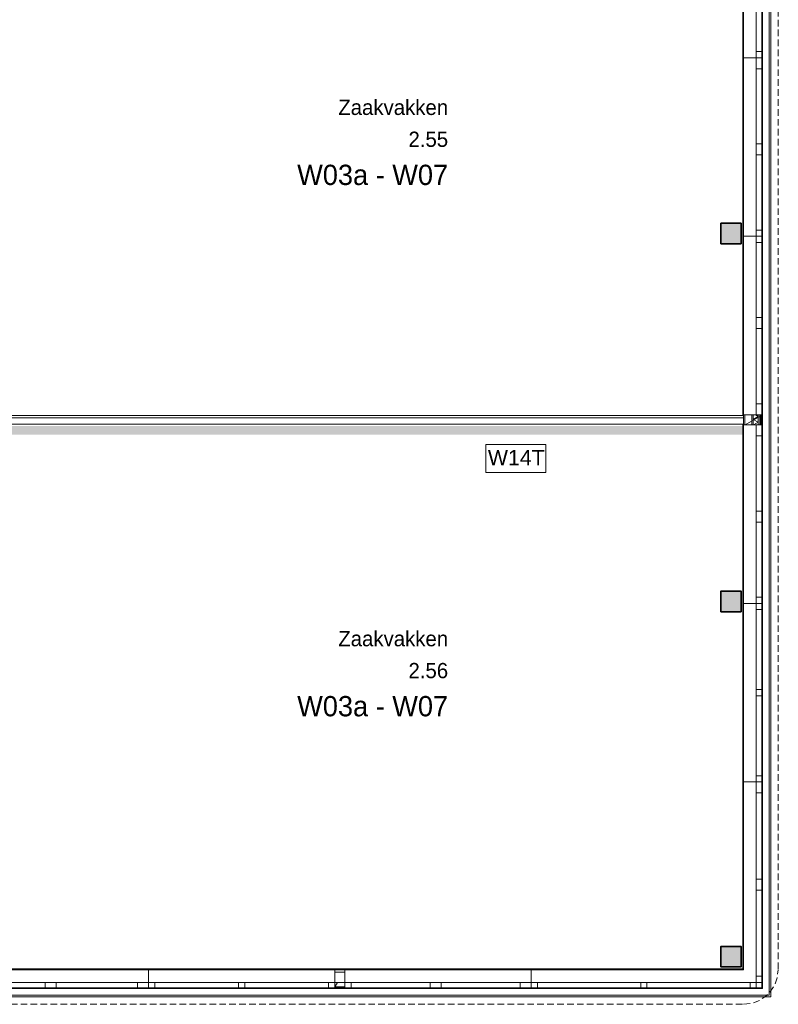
# Model space of a CAD drawing. Header units: millimetres. Extents: x -409 to 257590, y -7854 to 67330.
# Tile 176 of 205: x 90557 to 99520, y -409 to 11231. Entities that reach past the tile are written whole.
import ezdxf
from ezdxf.enums import TextEntityAlignment as Align

# ---------------------------------------------------------------- set-up
doc = ezdxf.new("R2010")
doc.units = ezdxf.units.MM
doc.header["$MEASUREMENT"] = 0
doc.linetypes.add('B0702', pattern=[117.37, 78.119999, -39.250001])
for name, color, linetype in [('22 NC Binnenwanden', 7, 'Continuous'), ('New_21 Buitenwanden', 7, 'Continuous'), ('New_21 Buitenwanden Doorsnede-arcering', 7, 'Continuous'), ('New_21 Buitenwanden Laagscheidingslijnen', 7, 'Continuous'), ('New_21 Buitenwanden Ramen', 7, 'Continuous'), ('New_22 NC Binnenwanden', 7, 'Continuous'), ('New_22 NC Binnenwanden Deuren', 7, 'Continuous'), ('New_23 Vloeren', 7, 'Continuous'), ('New_41 Buitenwandafwerking houten latten', 7, 'Continuous'), ('New_Info Wandafwerking aanduiding', 7, 'Continuous'), ('New_Info Wandafwerking aanduiding Doorsnede-arcering', 7, 'Continuous'), ('New_Z Ruimtefuncties', 7, 'Continuous'), ('New_Z Ruimtefuncties Zone omranding', 7, 'Continuous'), ('New_Z Ruimtefuncties Zone tekst', 7, 'Continuous'), ('S-COLS-____-OTLN.RVT S', 7, 'Continuous'), ('S-COLS-____-OTLN.RVT S 2D arcering', 7, 'Continuous')]:
    doc.layers.add(name, color=color, linetype=linetype)
doc.styles.add('GENERATED_STYLE_1', font='txt')
doc.styles.add('GENERATED_STYLE_2', font='txt')
pattern_1 = [(180, (0, 0), (0, 200), [])]

# ---------------------------------------------------------------- blocks, each defined once
blk = doc.blocks.new('Slab_1_2', base_point=(0, 42578))
at = {"layer": 'New_23 Vloeren', "color": 1, "linetype": 'Continuous', "lineweight": 0, "flags": 128}
blk.add_lwpolyline([(61758, 8599), (73460, 8599), (73460, 0), (99110, 0), (99110, 26125), (66860, 26125), (61760, 26125)], dxfattribs=at)
blk = doc.blocks.new('Wall_209_2', base_point=(99110, 26125))
at = {"layer": 'New_21 Buitenwanden', "color": 8, "linetype": 'Continuous', "lineweight": 0, "true_color": 0x778488}
for p, q in [((99412, -214), (99412, 26339)), ((99324, -144), (99324, 26269)), ((99324, -214), (99324, -144)), ((99412, -302), (99412, -214))]:
    blk.add_line(p, q, dxfattribs=at)
at = {"layer": 'New_21 Buitenwanden', "color": 8, "linetype": 'Continuous', "lineweight": 0, "true_color": 0x778488, "flags": 128}
for points in [[(99430, -320), (99430, 26427)], [(99110, 26125), (99110, 0)], [(99430, -320), (99412, -320)]]:
    blk.add_lwpolyline(points, dxfattribs=at)
blk = doc.blocks.new('Wall_210_2', base_point=(99110, 0))
at = {"layer": 'New_21 Buitenwanden', "color": 8, "linetype": 'Continuous', "lineweight": 0, "true_color": 0x778488}
for p, q in [((73316, -214), (99254, -214)), ((99254, -214), (99324, -214)), ((73246, -302), (99324, -302)), ((99324, -302), (99412, -302))]:
    blk.add_line(p, q, dxfattribs=at)
at = {"layer": 'New_21 Buitenwanden', "color": 8, "linetype": 'Continuous', "lineweight": 0, "true_color": 0x778488, "flags": 128}
for points in [[(99110, 0), (73460, 0)], [(73140, -320), (99412, -320)]]:
    blk.add_lwpolyline(points, dxfattribs=at)
blk = doc.blocks.new('*X1260')
at = {"layer": 'New_21 Buitenwanden Doorsnede-arcering', "linetype": 'Continuous', "lineweight": 0, "true_color": 0xe9ebeb}
blk.add_hatch(color=254, dxfattribs=at).paths.add_polyline_path([(99283, 6445), (99283, 6445), (99283, 6440), (99283, 6440)])
blk = doc.blocks.new('*X1261')
at = {"layer": 'New_21 Buitenwanden Doorsnede-arcering', "linetype": 'Continuous', "lineweight": 0, "true_color": 0xe9ebeb}
blk.add_hatch(color=254, dxfattribs=at).paths.add_polyline_path([(99224, 6445), (99224, 6440), (99224, 6440), (99224, 6445)])
blk = doc.blocks.new('*X1262')
at = {"layer": 'New_21 Buitenwanden Doorsnede-arcering', "color": 254, "linetype": 'Continuous', "lineweight": 0, "true_color": 0xe9ebeb}
for p, q in [((99283, 6540), (99224, 6506)), ((99283, 6540), (99249, 6560)), ((99283, 6472), (99224, 6506)), ((99283, 6472), (99227, 6440))]:
    blk.add_line(p, q, dxfattribs=at)
blk = doc.blocks.new('Wall_294_2', base_point=(99209, 6560))
at = {"layer": 'New_21 Buitenwanden Doorsnede-arcering', "linetype": 'Continuous', "lineweight": 0, "true_color": 0xe9ebeb}
h = blk.add_hatch(dxfattribs=at)
h.set_pattern_fill('930_Lijnen_vert_200_0002', color=254, style=0, pattern_type=2)
h.set_pattern_definition(pattern_1)
h.paths.add_polyline_path([(99209, 6560), (99209, 6440), (99224, 6440), (99224, 6560)])
blk.add_hatch(color=254, dxfattribs=at).paths.add_polyline_path([(99304, 6440), (99304, 6560), (99301, 6560), (99301, 6440)])
at = {"layer": 'New_21 Buitenwanden', "color": 8, "linetype": 'Continuous', "lineweight": 0, "true_color": 0x778488, "flags": 128}
for points in [[(99209, 6560), (99209, 6440)], [(99224, 6560), (99209, 6560)], [(99283, 6560), (99224, 6560)], [(99224, 6560), (99224, 6560)], [(99301, 6560), (99283, 6560)], [(99283, 6560), (99283, 6560)], [(99304, 6560), (99301, 6560)], [(99304, 6440), (99304, 6560)], [(99224, 6440), (99209, 6440)], [(99283, 6440), (99224, 6440)], [(99224, 6440), (99224, 6440)], [(99301, 6440), (99283, 6440)], [(99283, 6440), (99283, 6440)], [(99304, 6440), (99301, 6440)]]:
    blk.add_lwpolyline(points, dxfattribs=at)
at = {"layer": 'New_21 Buitenwanden Laagscheidingslijnen', "color": 8, "linetype": 'Continuous', "lineweight": 0, "true_color": 0x778488}
for p, q in [((99224, 6560), (99224, 6440)), ((99224, 6560), (99224, 6440)), ((99283, 6440), (99283, 6560)), ((99283, 6440), (99283, 6560)), ((99301, 6440), (99301, 6560))]:
    blk.add_line(p, q, dxfattribs=at)
at = {"layer": 'New_21 Buitenwanden', "color": 8, "lineweight": 0, "true_color": 0x778488}
for name in ['*X1262', '*X1261', '*X1260']:
    blk.add_blockref(name, (0, 0), dxfattribs=at)
blk = doc.blocks.new('Column 362[45]_2', base_point=(1, 3))
at = {"layer": 'S-COLS-____-OTLN.RVT S 2D arcering', "linetype": 'Continuous', "lineweight": 0, "true_color": 0x778488}
h = blk.add_hatch(color=8, dxfattribs=at)
h.paths.add_polyline_path([(98836, 41), (98837, 36), (98839, 32), (98844, 29), (98849, 28), (99073, 28), (99077, 29), (99082, 32), (99085, 36), (99086, 41), (99086, 265), (99085, 270), (99082, 274), (99077, 277), (99073, 278), (98849, 278), (98844, 277), (98839, 274), (98837, 270), (98836, 265)])
h.paths.add_polyline_path([(99073, 36), (98849, 36), (98847, 36), (98845, 37), (98844, 39), (98844, 41), (98844, 265), (98844, 267), (98845, 268), (98847, 270), (98849, 270), (99073, 270), (99074, 270), (99076, 268), (99077, 267), (99078, 265), (99078, 41), (99077, 39), (99076, 37), (99074, 36)], flags=0)
blk.add_hatch(color=8, dxfattribs=at).paths.add_polyline_path([(99073, 270), (98849, 270), (98847, 270), (98845, 268), (98844, 267), (98844, 265), (98844, 41), (98844, 39), (98845, 37), (98847, 36), (98849, 36), (99073, 36), (99074, 36), (99076, 37), (99077, 39), (99078, 41), (99078, 265), (99077, 267), (99076, 268), (99074, 270)])
at = {"layer": 'S-COLS-____-OTLN.RVT S', "color": 1, "linetype": 'Continuous', "lineweight": 0}
for p, q in [((98837, 270), (98836, 265)), ((98836, 265), (98836, 41)), ((98839, 274), (98837, 270)), ((98844, 277), (98839, 274)), ((98849, 278), (98844, 277)), ((98844, 267), (98845, 268)), ((98844, 265), (98844, 267)), ((98844, 41), (98844, 265)), ((98845, 268), (98847, 270)), ((98847, 270), (98849, 270)), ((99073, 278), (98849, 278)), ((98849, 270), (99073, 270)), ((99077, 277), (99073, 278)), ((99073, 270), (99074, 270)), ((99074, 270), (99076, 268)), ((99076, 268), (99077, 267)), ((99082, 274), (99077, 277)), ((99077, 267), (99078, 265)), ((99078, 265), (99078, 41)), ((99085, 270), (99082, 274)), ((99086, 265), (99085, 270)), ((99086, 41), (99086, 265)), ((98836, 41), (98837, 36)), ((98837, 36), (98839, 32)), ((98839, 32), (98844, 29)), ((98844, 39), (98844, 41)), ((98845, 37), (98844, 39)), ((98844, 29), (98849, 28)), ((98847, 36), (98845, 37)), ((98849, 36), (98847, 36)), ((99073, 36), (98849, 36)), ((98849, 28), (99073, 28)), ((99074, 36), (99073, 36)), ((99073, 28), (99077, 29)), ((99076, 37), (99074, 36)), ((99077, 39), (99076, 37)), ((99078, 41), (99077, 39)), ((99077, 29), (99082, 32)), ((99082, 32), (99085, 36)), ((99085, 36), (99086, 41))]:
    blk.add_line(p, q, dxfattribs=at)
blk = doc.blocks.new('Column 363[46]_2', base_point=(1, 3))
at = {"layer": 'S-COLS-____-OTLN.RVT S 2D arcering', "linetype": 'Continuous', "lineweight": 0, "true_color": 0x778488}
h = blk.add_hatch(color=8, dxfattribs=at)
h.paths.add_polyline_path([(98836, 8591), (98837, 8586), (98839, 8582), (98844, 8579), (98849, 8578), (99073, 8578), (99077, 8579), (99082, 8582), (99085, 8586), (99086, 8591), (99086, 8815), (99085, 8820), (99082, 8824), (99077, 8827), (99073, 8828), (98849, 8828), (98844, 8827), (98839, 8824), (98837, 8820), (98836, 8815)])
h.paths.add_polyline_path([(99073, 8586), (98849, 8586), (98847, 8586), (98845, 8587), (98844, 8589), (98844, 8591), (98844, 8815), (98844, 8817), (98845, 8818), (98847, 8820), (98849, 8820), (99073, 8820), (99074, 8820), (99076, 8818), (99077, 8817), (99078, 8815), (99078, 8591), (99077, 8589), (99076, 8587), (99074, 8586)], flags=0)
blk.add_hatch(color=8, dxfattribs=at).paths.add_polyline_path([(99073, 8820), (98849, 8820), (98847, 8820), (98845, 8818), (98844, 8817), (98844, 8815), (98844, 8591), (98844, 8589), (98845, 8587), (98847, 8586), (98849, 8586), (99073, 8586), (99074, 8586), (99076, 8587), (99077, 8589), (99078, 8591), (99078, 8815), (99077, 8817), (99076, 8818), (99074, 8820)])
at = {"layer": 'S-COLS-____-OTLN.RVT S', "color": 1, "linetype": 'Continuous', "lineweight": 0}
for p, q in [((98837, 8820), (98836, 8815)), ((98836, 8815), (98836, 8591)), ((98839, 8824), (98837, 8820)), ((98844, 8827), (98839, 8824)), ((98849, 8828), (98844, 8827)), ((98844, 8817), (98845, 8818)), ((98844, 8815), (98844, 8817)), ((98844, 8591), (98844, 8815)), ((98845, 8818), (98847, 8820)), ((98847, 8820), (98849, 8820)), ((99073, 8828), (98849, 8828)), ((98849, 8820), (99073, 8820)), ((99077, 8827), (99073, 8828)), ((99073, 8820), (99074, 8820)), ((99074, 8820), (99076, 8818)), ((99076, 8818), (99077, 8817)), ((99082, 8824), (99077, 8827)), ((99077, 8817), (99078, 8815)), ((99078, 8815), (99078, 8591)), ((99085, 8820), (99082, 8824)), ((99086, 8815), (99085, 8820)), ((99086, 8591), (99086, 8815)), ((98836, 8591), (98837, 8586)), ((98837, 8586), (98839, 8582)), ((98839, 8582), (98844, 8579)), ((98844, 8589), (98844, 8591)), ((98845, 8587), (98844, 8589)), ((98844, 8579), (98849, 8578)), ((98847, 8586), (98845, 8587)), ((98849, 8586), (98847, 8586)), ((99073, 8586), (98849, 8586)), ((98849, 8578), (99073, 8578)), ((99074, 8586), (99073, 8586)), ((99073, 8578), (99077, 8579)), ((99076, 8587), (99074, 8586)), ((99077, 8589), (99076, 8587)), ((99078, 8591), (99077, 8589)), ((99077, 8579), (99082, 8582)), ((99082, 8582), (99085, 8586)), ((99085, 8586), (99086, 8591))]:
    blk.add_line(p, q, dxfattribs=at)
blk = doc.blocks.new('Column 405[88]_2', base_point=(1, 3))
at = {"layer": 'S-COLS-____-OTLN.RVT S 2D arcering', "linetype": 'Continuous', "lineweight": 0, "true_color": 0x778488}
h = blk.add_hatch(color=8, dxfattribs=at)
h.paths.add_polyline_path([(98836, 4241), (98837, 4236), (98839, 4232), (98844, 4229), (98849, 4228), (99073, 4228), (99077, 4229), (99082, 4232), (99085, 4236), (99086, 4241), (99086, 4465), (99085, 4470), (99082, 4474), (99077, 4477), (99073, 4478), (98849, 4478), (98844, 4477), (98839, 4474), (98837, 4470), (98836, 4465)])
h.paths.add_polyline_path([(99073, 4236), (98849, 4236), (98847, 4236), (98845, 4237), (98844, 4239), (98844, 4241), (98844, 4465), (98844, 4467), (98845, 4468), (98847, 4470), (98849, 4470), (99073, 4470), (99074, 4470), (99076, 4468), (99077, 4467), (99078, 4465), (99078, 4241), (99077, 4239), (99076, 4237), (99074, 4236)], flags=0)
blk.add_hatch(color=8, dxfattribs=at).paths.add_polyline_path([(99073, 4470), (98849, 4470), (98847, 4470), (98845, 4468), (98844, 4467), (98844, 4465), (98844, 4241), (98844, 4239), (98845, 4237), (98847, 4236), (98849, 4236), (99073, 4236), (99074, 4236), (99076, 4237), (99077, 4239), (99078, 4241), (99078, 4465), (99077, 4467), (99076, 4468), (99074, 4470)])
at = {"layer": 'S-COLS-____-OTLN.RVT S', "color": 1, "linetype": 'Continuous', "lineweight": 0}
for p, q in [((98837, 4470), (98836, 4465)), ((98836, 4465), (98836, 4241)), ((98839, 4474), (98837, 4470)), ((98844, 4477), (98839, 4474)), ((98849, 4478), (98844, 4477)), ((98844, 4467), (98845, 4468)), ((98844, 4465), (98844, 4467)), ((98844, 4241), (98844, 4465)), ((98845, 4468), (98847, 4470)), ((98847, 4470), (98849, 4470)), ((99073, 4478), (98849, 4478)), ((98849, 4470), (99073, 4470)), ((99077, 4477), (99073, 4478)), ((99073, 4470), (99074, 4470)), ((99074, 4470), (99076, 4468)), ((99076, 4468), (99077, 4467)), ((99082, 4474), (99077, 4477)), ((99077, 4467), (99078, 4465)), ((99078, 4465), (99078, 4241)), ((99085, 4470), (99082, 4474)), ((99086, 4465), (99085, 4470)), ((99086, 4241), (99086, 4465)), ((98836, 4241), (98837, 4236)), ((98837, 4236), (98839, 4232)), ((98839, 4232), (98844, 4229)), ((98844, 4239), (98844, 4241)), ((98845, 4237), (98844, 4239)), ((98844, 4229), (98849, 4228)), ((98847, 4236), (98845, 4237)), ((98849, 4236), (98847, 4236)), ((99073, 4236), (98849, 4236)), ((98849, 4228), (99073, 4228)), ((99074, 4236), (99073, 4236)), ((99073, 4228), (99077, 4229)), ((99076, 4237), (99074, 4236)), ((99077, 4239), (99076, 4237)), ((99078, 4241), (99077, 4239)), ((99077, 4229), (99082, 4232)), ((99082, 4232), (99085, 4236)), ((99085, 4236), (99086, 4241))]:
    blk.add_line(p, q, dxfattribs=at)
blk = doc.blocks.new('Zaakvakken_2.56_59_2', base_point=(94705, 3478))
at = {"layer": 'New_Z Ruimtefuncties Zone tekst', "color": 2, "lineweight": 0}
for tag, height, style, p in [('ROOM_NAME', 180, 'GENERATED_STYLE_1', (95619, 4003)), ('DUMMY_938', 180, 'GENERATED_STYLE_1', (95619, 4044)), ('ROOM_NUMBER', 180, 'GENERATED_STYLE_1', (95619, 3626)), ('DUMMY_939', 180, 'GENERATED_STYLE_1', (95619, 3667)), ('stWallCovering', 240, 'GENERATED_STYLE_2', (95619, 3235))]:
    blk.add_attdef(tag, text='', height=height, dxfattribs=dict(at, style=style)).set_placement(p, align=Align.TOP_RIGHT)
at = {"layer": 'New_Z Ruimtefuncties Zone tekst', "color": 2, "lineweight": 0, "style": 'GENERATED_STYLE_2'}
blk.add_attdef('DUMMY_940', text='', height=240, dxfattribs=at).set_placement((93791, 3290), align=Align.TOP_LEFT)
blk = doc.blocks.new('Zaakvakken_2.55_60_2', base_point=(94705, 9760))
at = {"layer": 'New_Z Ruimtefuncties Zone tekst', "color": 2, "lineweight": 0}
for tag, height, style, p in [('ROOM_NAME', 180, 'GENERATED_STYLE_1', (95619, 10284)), ('DUMMY_938', 180, 'GENERATED_STYLE_1', (95619, 10325)), ('ROOM_NUMBER', 180, 'GENERATED_STYLE_1', (95619, 9907)), ('DUMMY_939', 180, 'GENERATED_STYLE_1', (95619, 9948)), ('stWallCovering', 240, 'GENERATED_STYLE_2', (95619, 9516))]:
    blk.add_attdef(tag, text='', height=height, dxfattribs=dict(at, style=style)).set_placement(p, align=Align.TOP_RIGHT)
at = {"layer": 'New_Z Ruimtefuncties Zone tekst', "color": 2, "lineweight": 0, "style": 'GENERATED_STYLE_2'}
blk.add_attdef('DUMMY_940', text='', height=240, dxfattribs=at).set_placement((93791, 9571), align=Align.TOP_LEFT)
blk = doc.blocks.new('Slab_48_2', base_point=(94280, -30))
at = {"layer": '22 NC Binnenwanden', "color": 7, "linetype": 'Continuous', "lineweight": 0, "flags": 128}
blk.add_lwpolyline([(94280, -30), (94400, -30), (94400, 10), (94280, 10)], close=True, dxfattribs=at)
blk = doc.blocks.new('Curtain Wall_72_2')
at = {"layer": 'New_41 Buitenwandafwerking houten latten', "color": 253, "linetype": 'B0702', "lineweight": 0, "true_color": 0x99a3a6, "flags": 128}
blk.add_lwpolyline([(88691, -409), (88737, -409), (88837, -409), (88937, -409), (89037, -409), (89083, -409), (89183, -409), (89283, -409), (89383, -409), (89429, -409), (89529, -409), (89629, -409), (89729, -409), (89775, -409), (89875, -409), (89975, -409), (90075, -409), (90121, -409), (90221, -409), (90321, -409), (90421, -409), (90467, -409), (90567, -409), (90667, -409), (90767, -409), (90813, -409), (90913, -409), (91013, -409), (91113, -409), (91159, -409), (91259, -409), (91359, -409), (91459, -409), (91505, -409), (91605, -409), (91705, -409), (91805, -409), (91851, -409), (91951, -409), (92051, -409), (92151, -409), (92197, -409), (92297, -409), (92397, -409), (92497, -409), (92543, -409), (92643, -409), (92743, -409), (92843, -409), (92889, -409), (92989, -409), (93089, -409), (93189, -409), (93235, -409), (93335, -409), (93435, -409), (93535, -409), (93581, -409), (93681, -409), (93781, -409), (93881, -409), (93927, -409), (94027, -409), (94127, -409), (94227, -409), (94273, -409), (94373, -409), (94473, -409), (94573, -409), (94619, -409), (94719, -409), (94819, -409), (94919, -409), (94965, -409), (95065, -409), (95165, -409), (95265, -409), (95311, -409), (95411, -409), (95511, -409), (95611, -409), (95657, -409), (95757, -409), (95857, -409), (95957, -409), (96003, -409), (96103, -409), (96203, -409), (96303, -409), (96349, -409), (96449, -409), (96549, -409), (96649, -409), (96695, -409), (96795, -409), (96895, -409), (96995, -409), (97041, -409), (97141, -409), (97241, -409), (97341, -409), (97387, -409), (97487, -409), (97587, -409), (97687, -409), (97733, -409), (97833, -409), (97933, -409), (98033, -409), (98079, -409), (98179, -409), (98279, -409), (98379, -409), (98425, -409), (98525, -409), (98625, -409), (98725, -409), (98771, -409), (98871, -409), (98971, -409), (99071, -409), (99103, -409)], dxfattribs=at)
blk = doc.blocks.new('Curtain Wall_89_2')
at = {"layer": 'New_41 Buitenwandafwerking houten latten', "color": 253, "linetype": 'B0702', "lineweight": 0, "true_color": 0x99a3a6, "flags": 128}
blk.add_lwpolyline([(99110, -409), (99207, -398), (99301, -362), (99383, -305), (99415, -273), (99472, -191), (99507, -98), (99519, 0)], dxfattribs=at)
blk = doc.blocks.new('Curtain Wall_90_2')
at = {"layer": 'New_41 Buitenwandafwerking houten latten', "color": 253, "linetype": 'B0702', "lineweight": 0, "true_color": 0x99a3a6, "flags": 128}
for points in [[(99520, 354), (99520, 402), (99520, 502), (99520, 602), (99520, 702), (99520, 749), (99520, 849), (99520, 949), (99520, 1049), (99520, 1097), (99520, 1197), (99520, 1297), (99520, 1397), (99520, 1444), (99520, 1544), (99520, 1644), (99520, 1744), (99520, 1792), (99520, 1892), (99520, 1992), (99520, 2092), (99520, 2139), (99520, 2239), (99520, 2339), (99520, 2439), (99520, 2487), (99520, 2587), (99520, 2687), (99520, 2787), (99520, 2834), (99520, 2934), (99520, 3034), (99520, 3134), (99520, 3182), (99520, 3282), (99520, 3382), (99520, 3482), (99520, 3529), (99520, 3629), (99520, 3729), (99520, 3829), (99520, 3877), (99520, 3977), (99520, 4077), (99520, 4177), (99520, 4224), (99520, 4324), (99520, 4424), (99520, 4524), (99520, 4572), (99520, 4672), (99520, 4772), (99520, 4872), (99520, 4919), (99520, 5019), (99520, 5119), (99520, 5219), (99520, 5267), (99520, 5367), (99520, 5467), (99520, 5567), (99520, 5614), (99520, 5714), (99520, 5814), (99520, 5914), (99520, 5962), (99520, 6062), (99520, 6162), (99520, 6262), (99520, 6309), (99520, 6409), (99520, 6509), (99520, 6609), (99520, 6657), (99520, 6757), (99520, 6857), (99520, 6957), (99520, 7004), (99520, 7104), (99520, 7204), (99520, 7304), (99520, 7352), (99520, 7452), (99520, 7552), (99520, 7652), (99520, 7699), (99520, 7799), (99520, 7899), (99520, 7999), (99520, 8047), (99520, 8147), (99520, 8247), (99520, 8347), (99520, 8394), (99520, 8494), (99520, 8594), (99520, 8694), (99520, 8742), (99520, 8842), (99520, 8942), (99520, 9042), (99520, 9089), (99520, 9189), (99520, 9289), (99520, 9389), (99520, 9437), (99520, 9537), (99520, 9637), (99520, 9737), (99520, 9784), (99520, 9884), (99520, 9984), (99520, 10084), (99520, 10132), (99520, 10232), (99520, 10332), (99520, 10432), (99520, 10479), (99520, 10579), (99520, 10679), (99520, 10779), (99520, 10827), (99520, 10927), (99520, 11027), (99520, 11127), (99520, 11174), (99520, 11274), (99520, 11374), (99520, 11474), (99520, 11522), (99520, 11622), (99520, 11722), (99520, 11822), (99520, 11869), (99520, 11969), (99520, 12069), (99520, 12169), (99520, 12217), (99520, 12317), (99520, 12417), (99520, 12517), (99520, 12564), (99520, 12664), (99520, 12764), (99520, 12864), (99520, 12912), (99520, 13012), (99520, 13112), (99520, 13212), (99520, 13259), (99520, 13359), (99520, 13459), (99520, 13559), (99520, 13607), (99519, 13707), (99519, 13807), (99519, 13907), (99519, 13954), (99519, 14054), (99519, 14154), (99519, 14254), (99519, 14302), (99519, 14402), (99519, 14502), (99519, 14602), (99519, 14649), (99519, 14749), (99519, 14849), (99519, 14949), (99519, 14997), (99519, 15097), (99519, 15197), (99519, 15297), (99519, 15344), (99519, 15444), (99519, 15544), (99519, 15644)], [(99520, 7), (99520, 54), (99520, 154), (99520, 254), (99520, 354)]]:
    blk.add_lwpolyline(points, dxfattribs=at)
blk = doc.blocks.new('DV1 22')
at = {"layer": 'New_22 NC Binnenwanden Deuren', "color": 7, "linetype": 'Continuous', "lineweight": 0}
for p, q in [((-4600, 0), (-4600, 25)), ((-4600, -75), (-4600, 0)), ((-4600, -75), (-4600, 0)), ((4600, 0), (4600, 25)), ((4600, -75), (4600, 0)), ((4600, -75), (4600, 0))]:
    blk.add_line(p, q, dxfattribs=at)
at = {"layer": 'New_22 NC Binnenwanden Deuren', "color": 1, "linetype": 'Continuous', "lineweight": 0}
for p, q in [((-4088, 0), (-4600, 0)), ((-4088, 0), (-3066, 0)), ((-3066, 0), (-2044, 0)), ((-2044, 0), (-1022, 0)), ((-1022, 0), (0, 0)), ((0, 0), (1022, 0)), ((1022, 0), (2044, 0)), ((2044, 0), (3066, 0)), ((3066, 0), (4088, 0)), ((4088, 0), (4600, 0))]:
    blk.add_line(p, q, dxfattribs=at)
blk = doc.blocks.new('Wall_494_2', base_point=(89810, 6450))
at = {"layer": 'New_22 NC Binnenwanden', "color": 8, "linetype": 'Continuous', "lineweight": 0, "true_color": 0x778488}
for p, q in [((89911, 6525), (89911, 6550)), ((89911, 6450), (89911, 6525)), ((99110, 6525), (99110, 6550)), ((99110, 6450), (99110, 6525))]:
    blk.add_line(p, q, dxfattribs=at)
at = {"layer": 'New_22 NC Binnenwanden', "color": 8, "linetype": 'Continuous', "lineweight": 0, "true_color": 0x778488, "flags": 128}
for points in [[(89911, 6550), (89810, 6550)], [(89810, 6450), (89810, 6550)], [(89810, 6450), (89911, 6450)]]:
    blk.add_lwpolyline(points, dxfattribs=at)
at = {"layer": 'New_22 NC Binnenwanden Deuren', "color": 1, "linetype": 'Continuous', "lineweight": 0, "zscale": 1000, "rotation": 2.022747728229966e-05}
blk.add_blockref('DV1 22', (94510, 6525), dxfattribs=at)
blk = doc.blocks.new('*X2271')
at = {"layer": 'New_21 Buitenwanden Doorsnede-arcering', "color": 254, "linetype": 'Continuous', "lineweight": 0, "true_color": 0xe9ebeb}
for q in [(99128, 6440), (99292, 6560)]:
    blk.add_line((99314, 6547), q, dxfattribs=at)
blk = doc.blocks.new('Rnx horizontaal 22_31')
at = {"layer": 'New_21 Buitenwanden Ramen', "color": 1, "linetype": 'Continuous', "lineweight": 0}
for p, q in [((-1055, 150), (-1055, 160)), ((-1055, 160), (1055, 160)), ((1055, 160), (1055, 150)), ((-1055, 0), (-982, 0)), ((-982, 0), (-982, -72)), ((-982, 0), (-36.5, 0)), ((-36.5, -72), (-36.5, 0)), ((-36.5, 0), (0, 0)), ((0, 0), (36.5, 0)), ((36.5, 0), (36.5, -72)), ((36.5, 0), (982, 0)), ((982, -72), (982, 0)), ((982, 0), (1055, 0)), ((-982, -72), (-1055, -72)), ((-36.5, -72), (-982, -72)), ((0, -72), (-36.5, -72)), ((36.5, -72), (0, -72)), ((982, -72), (36.5, -72)), ((1055, -72), (982, -72))]:
    blk.add_line(p, q, dxfattribs=at)
at = {"layer": 'New_21 Buitenwanden Ramen', "color": 9, "linetype": 'Continuous', "lineweight": 0}
for p, q in [((-1055, 135), (-1055, 150)), ((-1055, 0), (-1055, 135)), ((1055, 135), (1055, 150)), ((1055, 0), (1055, 135)), ((-1055, -54), (-1055, 0)), ((-1055, -54), (-1055, 0)), ((1055, -54), (1055, 0)), ((1055, -54), (1055, 0)), ((-1055, -72), (-1055, -54)), ((-1055, -72), (-1055, -54)), ((1055, -72), (1055, -54)), ((1055, -72), (1055, -54))]:
    blk.add_line(p, q, dxfattribs=at)
blk = doc.blocks.new('Rnx horizontaal 22_32')
at = {"layer": 'New_21 Buitenwanden Ramen', "color": 1, "linetype": 'Continuous', "lineweight": 0}
for p, q in [((-1055, 150), (-1055, 160)), ((-1055, 160), (1055, 160)), ((1055, 160), (1055, 150)), ((-1055, 0), (-982, 0)), ((-982, 0), (-982, -72)), ((-982, 0), (-93.5, 0)), ((-93.5, -72), (-93.5, 0)), ((-93.5, 0), (-57, 0)), ((-57, 0), (36.5, 0)), ((36.5, 0), (36.5, -72)), ((36.5, 0), (925, 0)), ((925, -72), (925, 0)), ((925, 0), (1055, 0)), ((-982, -72), (-1055, -72)), ((-93.5, -72), (-982, -72)), ((-57, -72), (-93.5, -72)), ((36.5, -72), (-57, -72)), ((925, -72), (36.5, -72)), ((1055, -72), (925, -72))]:
    blk.add_line(p, q, dxfattribs=at)
at = {"layer": 'New_21 Buitenwanden Ramen', "color": 9, "linetype": 'Continuous', "lineweight": 0}
for p, q in [((-1055, 135), (-1055, 150)), ((-1055, 0), (-1055, 135)), ((1055, 135), (1055, 150)), ((1055, 0), (1055, 135)), ((-1055, -54), (-1055, 0)), ((-1055, -54), (-1055, 0)), ((1055, -54), (1055, 0)), ((1055, -54), (1055, 0)), ((-1055, -72), (-1055, -54)), ((-1055, -72), (-1055, -54)), ((1055, -72), (1055, -54)), ((1055, -72), (1055, -54))]:
    blk.add_line(p, q, dxfattribs=at)
blk = doc.blocks.new('Rnx horizontaal 22_34')
at = {"layer": 'New_21 Buitenwanden Ramen', "color": 1, "linetype": 'Continuous', "lineweight": 0}
for p, q in [((-1025, 160), (1185, 160)), ((1185, 160), (1185, 150)), ((-1185, 0), (-1112, 0)), ((-1185, 0), (-1185, -72)), ((-1112, 0), (-1112, -72)), ((-1112, 0), (-93.5, 0)), ((-93.5, -72), (-93.5, 0)), ((-93.5, 0), (-57, 0)), ((-57, 0), (36.5, 0)), ((36.5, 0), (36.5, -72)), ((36.5, 0), (1055, 0)), ((1055, -72), (1055, 0)), ((1055, 0), (1185, 0)), ((-1185, -72), (-1257, -72)), ((-1112, -72), (-1185, -72)), ((-93.5, -72), (-1112, -72)), ((-57, -72), (-93.5, -72)), ((36.5, -72), (-57, -72)), ((1055, -72), (36.5, -72)), ((1185, -72), (1055, -72))]:
    blk.add_line(p, q, dxfattribs=at)
at = {"layer": 'New_21 Buitenwanden Ramen', "color": 9, "linetype": 'Continuous', "lineweight": 0}
for p, q in [((1185, 135), (1185, 150)), ((1185, 0), (1185, 135)), ((1185, -54), (1185, 0)), ((1185, -54), (1185, 0)), ((1185, -72), (1185, -54)), ((1185, -72), (1185, -54))]:
    blk.add_line(p, q, dxfattribs=at)
blk = doc.blocks.new('Wall_502_2', base_point=(99110, 26089))
at = {"layer": 'New_21 Buitenwanden Doorsnede-arcering', "linetype": 'Continuous', "lineweight": 0, "true_color": 0xe9ebeb}
h = blk.add_hatch(dxfattribs=at)
h.set_pattern_fill('930_Lijnen_vert_200_0002', color=254, style=0, pattern_type=2)
h.set_pattern_definition(pattern_1)
h.paths.add_polyline_path([(99110, 6440), (99125, 6440), (99125, 6560), (99110, 6560)])
at = {"layer": 'New_21 Buitenwanden', "color": 8, "linetype": 'Continuous', "lineweight": 0, "true_color": 0x778488}
for p, q in [((99125, 6560), (99110, 6560)), ((99260, 6560), (99125, 6560)), ((99314, 6560), (99260, 6560)), ((99332, 6560), (99314, 6560)), ((99125, 6440), (99110, 6440)), ((99260, 6440), (99125, 6440)), ((99314, 6440), (99260, 6440)), ((99332, 6440), (99314, 6440))]:
    blk.add_line(p, q, dxfattribs=at)
at = {"layer": 'New_21 Buitenwanden', "color": 8, "linetype": 'Continuous', "lineweight": 0, "true_color": 0x778488, "flags": 128}
for points in [[(99110, 6560), (99110, 6440)], [(99332, 6440), (99332, 6560)]]:
    blk.add_lwpolyline(points, dxfattribs=at)
at = {"layer": 'New_21 Buitenwanden Laagscheidingslijnen', "color": 8, "linetype": 'Continuous', "lineweight": 0, "true_color": 0x778488}
for p, q in [((99125, 6560), (99125, 6440)), ((99314, 6440), (99314, 6560))]:
    blk.add_line(p, q, dxfattribs=at)
at = {"layer": 'New_21 Buitenwanden', "color": 8, "lineweight": 0, "true_color": 0x778488}
blk.add_blockref('*X2271', (0, 0), dxfattribs=at)
at = {"layer": 'New_21 Buitenwanden Ramen', "color": 1, "linetype": 'Continuous', "lineweight": 0, "zscale": 1000, "rotation": 90}
for name, p in [('Rnx horizontaal 22_31', (99260, 11835)), ('Rnx horizontaal 22_32', (99260, 9725)), ('Rnx horizontaal 22_32', (99260, 5385)), ('Rnx horizontaal 22_31', (99260, 3275)), ('Rnx horizontaal 22_34', (99260, 1035))]:
    blk.add_blockref(name, p, dxfattribs=at)
at = {"layer": 'New_21 Buitenwanden Ramen', "color": 1, "linetype": 'Continuous', "lineweight": 0, "xscale": -1, "zscale": 1000, "rotation": 90}
blk.add_blockref('Rnx horizontaal 22_32', (99260, 7615), dxfattribs=at)
blk = doc.blocks.new('*X2284')
at = {"layer": 'New_21 Buitenwanden Doorsnede-arcering', "color": 254, "linetype": 'Continuous', "lineweight": 0, "true_color": 0xe9ebeb}
blk.add_line((94280, -203), (94310, -150), dxfattribs=at)
blk = doc.blocks.new('Rnx horizontaal 22_39')
at = {"layer": 'New_21 Buitenwanden Ramen', "color": 1, "linetype": 'Continuous', "lineweight": 0}
for p, q in [((-1100, 150), (-1100, 160)), ((-1100, 160), (1100, 160)), ((1100, 160), (1100, 150)), ((-1100, 0), (-1027, 0)), ((-1027, 0), (-1027, -72)), ((-1027, 0), (-36.5, 0)), ((-36.5, -72), (-36.5, 0)), ((-36.5, 0), (0, 0)), ((0, 0), (36.5, 0)), ((36.5, 0), (36.5, -72)), ((36.5, 0), (1027, 0)), ((1027, -72), (1027, 0)), ((1027, 0), (1100, 0)), ((-1027, -72), (-1100, -72)), ((-36.5, -72), (-1027, -72)), ((0, -72), (-36.5, -72)), ((36.5, -72), (0, -72)), ((1027, -72), (36.5, -72)), ((1100, -72), (1027, -72))]:
    blk.add_line(p, q, dxfattribs=at)
at = {"layer": 'New_21 Buitenwanden Ramen', "color": 9, "linetype": 'Continuous', "lineweight": 0}
for p, q in [((-1100, 135), (-1100, 150)), ((-1100, 0), (-1100, 135)), ((1100, 135), (1100, 150)), ((1100, 0), (1100, 135)), ((-1100, -54), (-1100, 0)), ((-1100, -54), (-1100, 0)), ((1100, -54), (1100, 0)), ((1100, -54), (1100, 0)), ((-1100, -72), (-1100, -54)), ((-1100, -72), (-1100, -54)), ((1100, -72), (1100, -54)), ((1100, -72), (1100, -54))]:
    blk.add_line(p, q, dxfattribs=at)
blk = doc.blocks.new('Rnx horizontaal 22_21')
at = {"layer": 'New_21 Buitenwanden Ramen', "color": 1, "linetype": 'Continuous', "lineweight": 0}
for p, q in [((-1100, 150), (-1100, 160)), ((-1100, 160), (1100, 160)), ((1100, 160), (1100, 150)), ((-1100, 0), (-1027, 0)), ((-1027, 0), (-1027, -72)), ((-1027, 0), (-93.5, 0)), ((-93.5, -72), (-93.5, 0)), ((-93.5, 0), (-57, 0)), ((-57, 0), (36.5, 0)), ((36.5, 0), (36.5, -72)), ((36.5, 0), (970, 0)), ((970, -72), (970, 0)), ((970, 0), (1100, 0)), ((-1027, -72), (-1100, -72)), ((-93.5, -72), (-1027, -72)), ((-57, -72), (-93.5, -72)), ((36.5, -72), (-57, -72)), ((970, -72), (36.5, -72)), ((1100, -72), (970, -72))]:
    blk.add_line(p, q, dxfattribs=at)
at = {"layer": 'New_21 Buitenwanden Ramen', "color": 9, "linetype": 'Continuous', "lineweight": 0}
for p, q in [((-1100, 135), (-1100, 150)), ((-1100, 0), (-1100, 135)), ((1100, 135), (1100, 150)), ((1100, 0), (1100, 135)), ((-1100, -54), (-1100, 0)), ((-1100, -54), (-1100, 0)), ((1100, -54), (1100, 0)), ((1100, -54), (1100, 0)), ((-1100, -72), (-1100, -54)), ((-1100, -72), (-1100, -54)), ((1100, -72), (1100, -54)), ((1100, -72), (1100, -54))]:
    blk.add_line(p, q, dxfattribs=at)
blk = doc.blocks.new('Rnx horizontaal 22_40')
at = {"layer": 'New_21 Buitenwanden Ramen', "color": 1, "linetype": 'Continuous', "lineweight": 0}
for p, q in [((-1170, 160), (1330, 160)), ((1330, 160), (1330, 150)), ((-1330, 0), (-1257, 0)), ((-1330, -72), (-1330, 0)), ((-1257, 0), (-1257, -72)), ((-1257, 0), (-36, 0)), ((-36, -72), (-36, 0)), ((-36, 0), (0, 0)), ((0, 0), (36, 0)), ((36, 0), (36, -72)), ((36, 0), (1257, 0)), ((1257, -72), (1257, 0)), ((1257, 0), (1330, 0)), ((-1330, -72), (-1402, -72)), ((-1257, -72), (-1330, -72)), ((-36, -72), (-1257, -72)), ((0, -72), (-36, -72)), ((36, -72), (0, -72)), ((1257, -72), (36, -72)), ((1330, -72), (1257, -72))]:
    blk.add_line(p, q, dxfattribs=at)
at = {"layer": 'New_21 Buitenwanden Ramen', "color": 9, "linetype": 'Continuous', "lineweight": 0}
for p, q in [((1330, 135), (1330, 150)), ((1330, 0), (1330, 135)), ((1330, -54), (1330, 0)), ((1330, -54), (1330, 0)), ((1330, -72), (1330, -54)), ((1330, -72), (1330, -54))]:
    blk.add_line(p, q, dxfattribs=at)
blk = doc.blocks.new('Rnx horizontaal 22_25')
at = {"layer": 'New_21 Buitenwanden Ramen', "color": 1, "linetype": 'Continuous', "lineweight": 0}
for p, q in [((-1130, 150), (-1130, 160)), ((-1130, 160), (1130, 160)), ((1130, 160), (1130, 150)), ((-1130, 0), (-1057, 0)), ((-1057, 0), (-1057, -72)), ((-1057, 0), (-93.5, 0)), ((-93.5, -72), (-93.5, 0)), ((-93.5, 0), (-57, 0)), ((-57, 0), (36.5, 0)), ((36.5, 0), (36.5, -72)), ((36.5, 0), (1000, 0)), ((1000, -72), (1000, 0)), ((1000, 0), (1130, 0)), ((-1057, -72), (-1130, -72)), ((-93.5, -72), (-1057, -72)), ((-57, -72), (-93.5, -72)), ((36.5, -72), (-57, -72)), ((1000, -72), (36.5, -72)), ((1130, -72), (1000, -72))]:
    blk.add_line(p, q, dxfattribs=at)
at = {"layer": 'New_21 Buitenwanden Ramen', "color": 9, "linetype": 'Continuous', "lineweight": 0}
for p, q in [((-1130, 135), (-1130, 150)), ((-1130, 0), (-1130, 135)), ((1130, 135), (1130, 150)), ((1130, 0), (1130, 135)), ((-1130, -54), (-1130, 0)), ((-1130, -54), (-1130, 0)), ((1130, -54), (1130, 0)), ((1130, -54), (1130, 0)), ((-1130, -72), (-1130, -54)), ((-1130, -72), (-1130, -54)), ((1130, -72), (1130, -54)), ((1130, -72), (1130, -54))]:
    blk.add_line(p, q, dxfattribs=at)
blk = doc.blocks.new('R nis rechthoekig 22_10')
at = {"layer": 'New_21 Buitenwanden Ramen', "color": 1, "linetype": 'Continuous', "lineweight": 0}
for p, q in [((-60, 0), (-60, -150)), ((60, 0), (-60, 0)), ((-60, 0), (60, 0)), ((60, -150), (60, 0)), ((-60, -150), (60, -150))]:
    blk.add_line(p, q, dxfattribs=at)
blk = doc.blocks.new('Wall_503_2', base_point=(99110, 0))
at = {"layer": 'New_21 Buitenwanden', "color": 8, "linetype": 'Continuous', "lineweight": 0, "true_color": 0x778488}
for p, q in [((94280, -204), (94280, -150)), ((94400, -150), (94280, -150)), ((94280, -222), (94280, -204)), ((94400, -204), (94400, -150)), ((94400, -222), (94400, -204))]:
    blk.add_line(p, q, dxfattribs=at)
at = {"layer": 'New_21 Buitenwanden', "color": 8, "linetype": 'Continuous', "lineweight": 0, "true_color": 0x778488, "flags": 128}
blk.add_lwpolyline([(94280, -222), (94400, -222)], dxfattribs=at)
at = {"layer": 'New_21 Buitenwanden Laagscheidingslijnen', "color": 8, "linetype": 'Continuous', "lineweight": 0, "true_color": 0x778488}
blk.add_line((94280, -204), (94400, -204), dxfattribs=at)
at = {"layer": 'New_21 Buitenwanden', "color": 8, "lineweight": 0, "true_color": 0x778488}
blk.add_blockref('*X2284', (0, 0), dxfattribs=at)
at = {"layer": 'New_21 Buitenwanden Ramen', "color": 1, "linetype": 'Continuous', "lineweight": 0, "zscale": 1000}
for name, p in [('Rnx horizontaal 22_25', (90950, -150)), ('Rnx horizontaal 22_39', (93180, -150)), ('Rnx horizontaal 22_21', (95500, -150))]:
    blk.add_blockref(name, p, dxfattribs=at)
at = {"layer": 'New_21 Buitenwanden Ramen', "color": 1, "linetype": 'Continuous', "lineweight": 0, "xscale": -1, "zscale": 1000}
for name, p in [('R nis rechthoekig 22_10', (94340, 0)), ('Rnx horizontaal 22_40', (97930, -150))]:
    blk.add_blockref(name, p, dxfattribs=at)
blk = doc.blocks.new('Wall_562_2', base_point=(99110, 6376))
at = {"layer": 'New_Info Wandafwerking aanduiding Doorsnede-arcering', "linetype": 'Continuous', "lineweight": 0, "true_color": 0x000000}
blk.add_hatch(color=18, dxfattribs=at).paths.add_polyline_path([(99110, 6426), (89810, 6426), (89810, 6326), (99110, 6326)])
at = {"layer": 'New_Info Wandafwerking aanduiding', "color": 9, "linetype": 'Continuous', "lineweight": 0, "flags": 128}
for points in [[(89810, 6326), (89810, 6426)], [(99110, 6326), (99110, 6426)]]:
    blk.add_lwpolyline(points, dxfattribs=at)

msp = doc.modelspace()

# ---------------------------------------------------------------- linework, layer by layer
at = {"layer": 'New_Info Wandafwerking aanduiding', "color": 9, "linetype": 'Continuous', "lineweight": 0, "flags": 128}
msp.add_lwpolyline([(96064, 6210), (96774, 6210), (96774, 5877), (96064, 5877)], close=True, dxfattribs=at)
at = {"layer": 'New_Z Ruimtefuncties Zone omranding', "color": 211, "linetype": 'Continuous', "lineweight": 0, "true_color": 0xffaaff, "flags": 128}
for points in [[(89810, 8550), (89810, 6550), (99110, 6550), (99110, 8825), (99110, 12900), (91410, 12900), (91410, 11500), (90010, 11500), (90010, 8550)], [(89810, 0), (94535, 0), (98835, 0), (99110, 0), (99110, 4475), (99110, 6450), (89810, 6450), (89810, 4475), (89810, 4475)]]:
    msp.add_lwpolyline(points, close=True, dxfattribs=at)

# ---------------------------------------------------------------- block references
at = {"layer": '22 NC Binnenwanden', "color": 7, "linetype": 'Continuous', "lineweight": 0}
msp.add_blockref('Slab_48_2', (94280, -30), dxfattribs=at)
at = {"layer": 'New_21 Buitenwanden', "color": 8, "lineweight": 0, "true_color": 0x778488}
for name, p in [('Wall_209_2', (99110, 26125)), ('Wall_502_2', (99110, 26089)), ('Wall_294_2', (99209, 6560)), ('Wall_503_2', (99110, 0)), ('Wall_210_2', (99110, 0))]:
    msp.add_blockref(name, p, dxfattribs=at)
at = {"layer": 'New_22 NC Binnenwanden', "color": 8, "lineweight": 0, "true_color": 0x778488}
msp.add_blockref('Wall_494_2', (89810, 6450), dxfattribs=at)
at = {"layer": 'New_23 Vloeren', "color": 1, "linetype": 'Continuous', "lineweight": 0}
msp.add_blockref('Slab_1_2', (0, 42578), dxfattribs=at)
at = {"layer": 'New_41 Buitenwandafwerking houten latten', "linetype": 'Continuous', "lineweight": 0}
for name in ['Curtain Wall_90_2', 'Curtain Wall_89_2', 'Curtain Wall_72_2']:
    msp.add_blockref(name, (0, 0), dxfattribs=at)
at = {"layer": 'New_Info Wandafwerking aanduiding', "color": 1, "lineweight": 0}
msp.add_blockref('Wall_562_2', (99110, 6376), dxfattribs=at)
at = {"layer": 'New_Z Ruimtefuncties', "color": 2, "linetype": 'Continuous', "lineweight": 0}
for name, p, values in [('Zaakvakken_2.55_60_2', (94705, 9760), {'ROOM_NAME': 'Zaakvakken', 'ROOM_NUMBER': '2.55', 'stWallCovering': 'W03a - W07'}), ('Zaakvakken_2.56_59_2', (94705, 3478), {'ROOM_NAME': 'Zaakvakken', 'ROOM_NUMBER': '2.56', 'stWallCovering': 'W03a - W07'})]:
    msp.add_blockref(name, p, dxfattribs=at).add_auto_attribs(values)
at = {"layer": 'S-COLS-____-OTLN.RVT S', "color": 1, "linetype": 'Continuous', "lineweight": 0}
for name in ['Column 363[46]_2', 'Column 405[88]_2', 'Column 362[45]_2']:
    msp.add_blockref(name, (1, 3), dxfattribs=at)

# ---------------------------------------------------------------- texts
at = {"layer": 'New_Info Wandafwerking aanduiding', "color": 2, "linetype": 'Continuous', "lineweight": 0, "insert": (96089, 6144), "char_height": 180, "attachment_point": 1, "style": 'GENERATED_STYLE_1'}
msp.add_mtext('\\A1;{\\pql;\\fArial|b0|i0|c0|p38;W14\\fArial|b0|i0|c0|p38;T}', dxfattribs=at)

doc.saveas('drawing.dxf')
